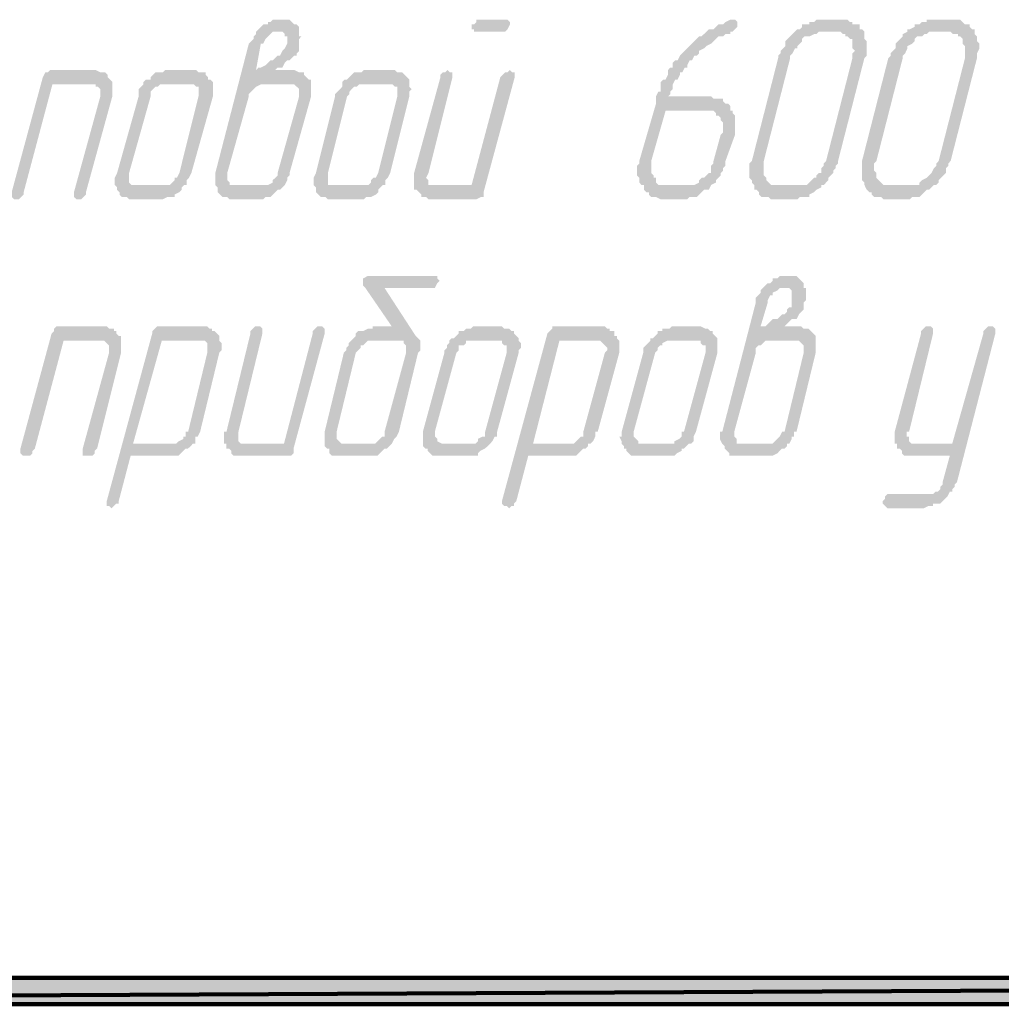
# Model space of a CAD drawing. Header units: metres. Extents: x 705573 to 711566, y 4301675 to 4311183.
# Tile 10 of 256: x 707560 to 707582, y 4301917 to 4301939. Entities that reach past the tile are written whole.
import ezdxf

# ---------------------------------------------------------------- set-up
doc = ezdxf.new("R2010")
doc.units = ezdxf.units.M
doc.header["$LTSCALE"] = 0.5
doc.layers.add('H', color=7, linetype='Continuous', lineweight=100)
doc.layers.add('P', color=250, linetype='Continuous', lineweight=100)

msp = doc.modelspace()

# ---------------------------------------------------------------- hatches: boundary and pattern name
at = {"layer": 'H', "linetype": 'ByBlock'}
for color, points in [(0, [(707565.369, 4301937.847), (707565.476, 4301938.438), (707565.53, 4301938.438), (707565.584, 4301938.546), (707565.638, 4301938.6), (707565.691, 4301938.653), (707565.745, 4301938.707), (707565.799, 4301938.707), (707565.853, 4301938.707), (707565.906, 4301938.707), (707565.96, 4301938.707), (707566.014, 4301938.653), (707566.014, 4301938.6), (707566.068, 4301938.6), (707566.068, 4301938.546), (707566.068, 4301938.438), (707566.014, 4301938.331), (707565.96, 4301938.277), (707565.906, 4301938.17), (707565.853, 4301938.17), (707565.799, 4301938.116), (707565.745, 4301938.062), (707565.691, 4301938.062), (707565.638, 4301938.008), (707565.584, 4301937.955), (707565.476, 4301937.901), (707565.422, 4301937.901), (707565.369, 4301937.847), (707565.853, 4301935.535), (707565.853, 4301935.481), (707565.799, 4301935.427), (707565.745, 4301935.374), (707565.745, 4301935.32), (707565.638, 4301935.266), (707565.53, 4301935.266), (707565.476, 4301935.266), (707564.939, 4301935.266), (707564.885, 4301935.266), (707564.831, 4301935.266), (707564.777, 4301935.266), (707564.777, 4301935.32), (707564.723, 4301935.374), (707564.723, 4301935.427), (707564.723, 4301935.535), (707565.207, 4301937.256), (707565.207, 4301937.309), (707565.261, 4301937.363), (707565.315, 4301937.417), (707565.369, 4301937.471), (707565.476, 4301937.524), (707565.584, 4301937.524), (707566.121, 4301937.524), (707566.175, 4301937.524), (707566.229, 4301937.524), (707566.283, 4301937.471), (707566.337, 4301937.417), (707566.337, 4301937.363), (707566.337, 4301937.309), (707566.337, 4301937.256), (707565.853, 4301935.535), (707565.369, 4301937.847), (707565.799, 4301937.847), (707565.853, 4301937.901), (707565.906, 4301937.901), (707565.96, 4301937.901), (707566.014, 4301938.008), (707566.068, 4301938.062), (707566.121, 4301938.062), (707566.175, 4301938.116), (707566.229, 4301938.17), (707566.283, 4301938.17), (707566.283, 4301938.223), (707566.337, 4301938.277), (707566.337, 4301938.331), (707566.337, 4301938.438), (707566.337, 4301938.546), (707566.39, 4301938.6), (707566.337, 4301938.6), (707566.337, 4301938.707), (707566.337, 4301938.761), (707566.337, 4301938.815), (707566.283, 4301938.869), (707566.229, 4301938.869), (707566.175, 4301938.922), (707566.121, 4301938.976), (707566.068, 4301938.976), (707566.014, 4301938.976), (707565.96, 4301938.976), (707565.906, 4301938.976), (707565.799, 4301938.976), (707565.745, 4301938.976), (707565.691, 4301938.922), (707565.638, 4301938.922), (707565.638, 4301938.869), (707565.53, 4301938.869), (707565.476, 4301938.815), (707565.422, 4301938.761), (707565.369, 4301938.707), (707565.369, 4301938.653), (707565.315, 4301938.6), (707565.315, 4301938.546), (707565.261, 4301938.492), (707565.207, 4301938.438), (707564.455, 4301935.535), (707564.455, 4301935.427), (707564.455, 4301935.374), (707564.455, 4301935.266), (707564.508, 4301935.212), (707564.508, 4301935.159), (707564.508, 4301935.105), (707564.562, 4301935.051), (707564.616, 4301934.997), (707564.67, 4301934.997), (707564.723, 4301934.997), (707564.777, 4301934.944), (707564.885, 4301934.944), (707565.422, 4301934.944), (707565.476, 4301934.944), (707565.53, 4301934.944), (707565.584, 4301934.997), (707565.638, 4301934.997), (707565.691, 4301934.997), (707565.745, 4301935.051), (707565.799, 4301935.105), (707565.853, 4301935.159), (707565.906, 4301935.159), (707565.96, 4301935.212), (707566.014, 4301935.266), (707566.068, 4301935.374), (707566.068, 4301935.427), (707566.121, 4301935.481), (707566.121, 4301935.535), (707566.605, 4301937.256), (707566.605, 4301937.309), (707566.605, 4301937.363), (707566.605, 4301937.417), (707566.605, 4301937.471), (707566.605, 4301937.524), (707566.605, 4301937.578), (707566.605, 4301937.632), (707566.552, 4301937.632), (707566.498, 4301937.686), (707566.444, 4301937.739), (707566.444, 4301937.793), (707566.39, 4301937.793), (707566.337, 4301937.793), (707566.229, 4301937.847), (707566.175, 4301937.847), (707565.799, 4301937.847)]), (0, [(707570.853, 4301938.707), (707570.961, 4301938.707), (707571.014, 4301938.761), (707571.068, 4301938.869), (707571.068, 4301938.922), (707571.014, 4301938.976), (707570.961, 4301938.976), (707570.423, 4301938.976), (707570.315, 4301938.976), (707570.315, 4301938.922), (707570.262, 4301938.869), (707570.208, 4301938.869), (707570.208, 4301938.761), (707570.262, 4301938.761), (707570.262, 4301938.707), (707570.315, 4301938.707), (707570.853, 4301938.707), (707570.477, 4301935.105), (707571.176, 4301937.686), (707571.176, 4301937.739), (707571.176, 4301937.793), (707571.122, 4301937.793), (707571.068, 4301937.847), (707571.014, 4301937.793), (707570.961, 4301937.793), (707570.907, 4301937.739), (707570.853, 4301937.686), (707570.208, 4301935.266), (707569.401, 4301935.266), (707569.347, 4301935.266), (707569.294, 4301935.266), (707569.24, 4301935.266), (707569.24, 4301935.32), (707569.24, 4301935.374), (707569.186, 4301935.427), (707569.24, 4301935.535), (707569.778, 4301937.686), (707569.778, 4301937.739), (707569.778, 4301937.793), (707569.724, 4301937.793), (707569.67, 4301937.847), (707569.616, 4301937.793), (707569.563, 4301937.793), (707569.509, 4301937.739), (707569.509, 4301937.686), (707568.917, 4301935.535), (707568.917, 4301935.427), (707568.917, 4301935.374), (707568.917, 4301935.266), (707568.917, 4301935.212), (707568.917, 4301935.159), (707568.971, 4301935.159), (707569.025, 4301935.105), (707569.079, 4301935.051), (707569.079, 4301934.997), (707569.132, 4301934.997), (707569.186, 4301934.997), (707569.24, 4301934.944), (707569.347, 4301934.944), (707570.315, 4301934.944), (707570.423, 4301934.997), (707570.477, 4301934.997), (707570.477, 4301935.051), (707570.477, 4301935.105)]), (0, [(707574.563, 4301936.933), (707575.423, 4301936.933), (707575.531, 4301936.933), (707575.585, 4301936.933), (707575.638, 4301936.933), (707575.692, 4301936.879), (707575.692, 4301936.825), (707575.746, 4301936.825), (707575.8, 4301936.772), (707575.8, 4301936.718), (707575.853, 4301936.664), (707575.853, 4301936.61), (707575.853, 4301936.557), (707575.853, 4301936.503), (707575.853, 4301936.449), (707575.8, 4301936.395), (707575.638, 4301935.804), (707575.638, 4301935.75), (707575.585, 4301935.696), (707575.585, 4301935.642), (707575.585, 4301935.535), (707575.531, 4301935.535), (707575.477, 4301935.481), (707575.423, 4301935.427), (707575.369, 4301935.427), (707575.316, 4301935.374), (707575.316, 4301935.32), (707575.208, 4301935.266), (707575.154, 4301935.266), (707575.101, 4301935.266), (707575.047, 4301935.266), (707574.993, 4301935.266), (707574.939, 4301935.266), (707574.67, 4301935.266), (707574.617, 4301935.266), (707574.563, 4301935.266), (707574.509, 4301935.266), (707574.455, 4301935.266), (707574.402, 4301935.266), (707574.348, 4301935.32), (707574.348, 4301935.374), (707574.348, 4301935.427), (707574.294, 4301935.427), (707574.294, 4301935.481), (707574.24, 4301935.535), (707574.24, 4301935.589), (707574.24, 4301935.642), (707574.24, 4301935.696), (707574.24, 4301935.75), (707574.24, 4301935.804), (707574.563, 4301936.933), (707574.348, 4301937.094), (707573.972, 4301935.804), (707573.972, 4301935.75), (707573.918, 4301935.696), (707573.918, 4301935.642), (707573.918, 4301935.535), (707573.918, 4301935.481), (707573.972, 4301935.427), (707573.972, 4301935.374), (707573.972, 4301935.32), (707574.025, 4301935.266), (707574.079, 4301935.266), (707574.079, 4301935.159), (707574.133, 4301935.105), (707574.187, 4301935.105), (707574.187, 4301935.051), (707574.24, 4301934.997), (707574.294, 4301934.997), (707574.348, 4301934.997), (707574.455, 4301934.944), (707574.509, 4301934.944), (707574.617, 4301934.944), (707574.886, 4301934.944), (707574.993, 4301934.944), (707575.047, 4301934.944), (707575.101, 4301934.997), (707575.154, 4301934.997), (707575.208, 4301934.997), (707575.262, 4301934.997), (707575.316, 4301935.051), (707575.369, 4301935.105), (707575.423, 4301935.159), (707575.477, 4301935.159), (707575.531, 4301935.159), (707575.585, 4301935.266), (707575.692, 4301935.32), (707575.692, 4301935.374), (707575.746, 4301935.427), (707575.8, 4301935.481), (707575.8, 4301935.535), (707575.853, 4301935.589), (707575.853, 4301935.642), (707575.907, 4301935.696), (707575.907, 4301935.75), (707575.907, 4301935.804), (707576.122, 4301936.395), (707576.122, 4301936.449), (707576.122, 4301936.503), (707576.122, 4301936.557), (707576.122, 4301936.61), (707576.122, 4301936.664), (707576.122, 4301936.718), (707576.122, 4301936.772), (707576.122, 4301936.825), (707576.068, 4301936.879), (707576.068, 4301936.933), (707576.015, 4301936.933), (707576.015, 4301936.987), (707576.015, 4301937.04), (707575.961, 4301937.094), (707575.907, 4301937.094), (707575.853, 4301937.148), (707575.853, 4301937.202), (707575.8, 4301937.202), (707575.746, 4301937.202), (707575.692, 4301937.202), (707575.638, 4301937.202), (707575.585, 4301937.256), (707575.531, 4301937.256), (707575.477, 4301937.256), (707574.617, 4301937.256), (707574.67, 4301937.309), (707574.67, 4301937.363), (707574.724, 4301937.417), (707574.724, 4301937.471), (707574.724, 4301937.524), (707574.778, 4301937.632), (707574.832, 4301937.632), (707574.886, 4301937.739), (707574.886, 4301937.793), (707574.939, 4301937.793), (707574.993, 4301937.901), (707575.047, 4301937.901), (707575.047, 4301937.955), (707575.101, 4301938.062), (707575.154, 4301938.062), (707575.208, 4301938.17), (707575.262, 4301938.17), (707575.316, 4301938.223), (707575.316, 4301938.277), (707575.423, 4301938.331), (707575.477, 4301938.385), (707575.585, 4301938.438), (707575.638, 4301938.492), (707575.692, 4301938.546), (707575.746, 4301938.6), (707575.8, 4301938.6), (707575.853, 4301938.6), (707575.907, 4301938.653), (707576.015, 4301938.653), (707576.015, 4301938.707), (707576.068, 4301938.707), (707576.122, 4301938.761), (707576.176, 4301938.815), (707576.176, 4301938.869), (707576.176, 4301938.922), (707576.122, 4301938.976), (707576.015, 4301938.976), (707575.907, 4301938.922), (707575.853, 4301938.869), (707575.8, 4301938.869), (707575.746, 4301938.869), (707575.692, 4301938.815), (707575.638, 4301938.761), (707575.585, 4301938.761), (707575.531, 4301938.761), (707575.477, 4301938.707), (707575.423, 4301938.653), (707575.369, 4301938.6), (707575.316, 4301938.6), (707575.262, 4301938.546), (707575.208, 4301938.492), (707575.154, 4301938.438), (707575.047, 4301938.331), (707574.993, 4301938.277), (707574.939, 4301938.223), (707574.886, 4301938.17), (707574.832, 4301938.062), (707574.778, 4301938.062), (707574.724, 4301938.008), (707574.724, 4301937.901), (707574.67, 4301937.901), (707574.617, 4301937.847), (707574.617, 4301937.793), (707574.617, 4301937.739), (707574.563, 4301937.632), (707574.509, 4301937.632), (707574.455, 4301937.578), (707574.455, 4301937.471), (707574.455, 4301937.363), (707574.402, 4301937.363), (707574.348, 4301937.256), (707574.348, 4301937.202), (707574.348, 4301937.148), (707574.348, 4301937.094)]), (0, [(707578.434, 4301935.804), (707579.026, 4301938.116), (707579.079, 4301938.17), (707579.079, 4301938.223), (707579.079, 4301938.331), (707579.079, 4301938.385), (707579.079, 4301938.438), (707579.079, 4301938.492), (707579.026, 4301938.546), (707579.026, 4301938.6), (707579.026, 4301938.653), (707579.026, 4301938.707), (707578.972, 4301938.761), (707578.918, 4301938.761), (707578.918, 4301938.815), (707578.918, 4301938.869), (707578.864, 4301938.869), (707578.757, 4301938.869), (707578.757, 4301938.922), (707578.703, 4301938.922), (707578.649, 4301938.976), (707578.596, 4301938.976), (707578.542, 4301938.976), (707578.488, 4301938.976), (707578.165, 4301938.976), (707578.112, 4301938.976), (707578.058, 4301938.976), (707578.004, 4301938.976), (707577.95, 4301938.976), (707577.897, 4301938.922), (707577.789, 4301938.922), (707577.789, 4301938.869), (707577.735, 4301938.869), (707577.628, 4301938.869), (707577.628, 4301938.815), (707577.574, 4301938.761), (707577.52, 4301938.761), (707577.466, 4301938.707), (707577.413, 4301938.653), (707577.359, 4301938.6), (707577.305, 4301938.546), (707577.251, 4301938.492), (707577.251, 4301938.438), (707577.251, 4301938.385), (707577.198, 4301938.331), (707577.144, 4301938.277), (707577.144, 4301938.223), (707577.09, 4301938.17), (707577.09, 4301938.116), (707576.499, 4301935.804), (707576.445, 4301935.75), (707576.445, 4301935.696), (707576.445, 4301935.642), (707576.445, 4301935.535), (707576.445, 4301935.481), (707576.445, 4301935.427), (707576.499, 4301935.374), (707576.499, 4301935.32), (707576.552, 4301935.266), (707576.552, 4301935.159), (707576.606, 4301935.159), (707576.66, 4301935.105), (707576.66, 4301935.051), (707576.714, 4301934.997), (707576.821, 4301934.997), (707576.875, 4301934.997), (707576.929, 4301934.944), (707576.983, 4301934.944), (707577.036, 4301934.944), (707577.09, 4301934.944), (707577.359, 4301934.944), (707577.413, 4301934.944), (707577.52, 4301934.944), (707577.574, 4301934.997), (707577.628, 4301934.997), (707577.681, 4301934.997), (707577.789, 4301934.997), (707577.789, 4301935.051), (707577.897, 4301935.105), (707577.95, 4301935.159), (707578.058, 4301935.212), (707578.058, 4301935.266), (707578.112, 4301935.266), (707578.165, 4301935.32), (707578.219, 4301935.374), (707578.219, 4301935.427), (707578.273, 4301935.481), (707578.327, 4301935.535), (707578.327, 4301935.589), (707578.38, 4301935.642), (707578.38, 4301935.696), (707578.434, 4301935.75), (707578.434, 4301935.804), (707578.165, 4301935.804), (707578.112, 4301935.75), (707578.112, 4301935.696), (707578.058, 4301935.642), (707578.058, 4301935.535), (707578.004, 4301935.535), (707577.95, 4301935.481), (707577.95, 4301935.427), (707577.897, 4301935.427), (707577.843, 4301935.374), (707577.789, 4301935.32), (707577.735, 4301935.266), (707577.681, 4301935.266), (707577.628, 4301935.266), (707577.574, 4301935.266), (707577.52, 4301935.266), (707577.466, 4301935.266), (707577.144, 4301935.266), (707577.09, 4301935.266), (707577.036, 4301935.266), (707576.983, 4301935.266), (707576.929, 4301935.266), (707576.875, 4301935.32), (707576.821, 4301935.374), (707576.821, 4301935.427), (707576.767, 4301935.481), (707576.767, 4301935.535), (707576.767, 4301935.589), (707576.767, 4301935.642), (707576.767, 4301935.696), (707576.767, 4301935.75), (707576.767, 4301935.804), (707577.359, 4301938.116), (707577.359, 4301938.17), (707577.413, 4301938.223), (707577.466, 4301938.331), (707577.52, 4301938.331), (707577.52, 4301938.385), (707577.574, 4301938.438), (707577.628, 4301938.492), (707577.628, 4301938.546), (707577.681, 4301938.6), (707577.789, 4301938.6), (707577.897, 4301938.653), (707577.95, 4301938.653), (707578.004, 4301938.707), (707578.058, 4301938.707), (707578.38, 4301938.707), (707578.434, 4301938.707), (707578.488, 4301938.707), (707578.542, 4301938.653), (707578.596, 4301938.653), (707578.596, 4301938.6), (707578.649, 4301938.6), (707578.703, 4301938.546), (707578.757, 4301938.546), (707578.757, 4301938.438), (707578.757, 4301938.385), (707578.757, 4301938.331), (707578.811, 4301938.277), (707578.757, 4301938.223), (707578.757, 4301938.17), (707578.757, 4301938.116), (707578.165, 4301935.804)]), (0, [(707580.961, 4301935.804), (707581.553, 4301938.116), (707581.553, 4301938.17), (707581.553, 4301938.223), (707581.607, 4301938.331), (707581.607, 4301938.385), (707581.607, 4301938.438), (707581.553, 4301938.492), (707581.553, 4301938.546), (707581.553, 4301938.6), (707581.499, 4301938.653), (707581.499, 4301938.707), (707581.499, 4301938.761), (707581.445, 4301938.761), (707581.391, 4301938.815), (707581.391, 4301938.869), (707581.338, 4301938.869), (707581.284, 4301938.869), (707581.23, 4301938.922), (707581.176, 4301938.976), (707581.123, 4301938.976), (707581.069, 4301938.976), (707581.015, 4301938.976), (707580.961, 4301938.976), (707580.692, 4301938.976), (707580.585, 4301938.976), (707580.531, 4301938.976), (707580.424, 4301938.976), (707580.424, 4301938.922), (707580.316, 4301938.922), (707580.262, 4301938.869), (707580.209, 4301938.869), (707580.155, 4301938.869), (707580.155, 4301938.815), (707580.047, 4301938.761), (707579.993, 4301938.761), (707579.993, 4301938.707), (707579.886, 4301938.653), (707579.886, 4301938.6), (707579.832, 4301938.546), (707579.778, 4301938.492), (707579.725, 4301938.438), (707579.725, 4301938.385), (707579.725, 4301938.331), (707579.671, 4301938.277), (707579.617, 4301938.223), (707579.617, 4301938.17), (707579.563, 4301938.116), (707578.972, 4301935.804), (707578.972, 4301935.75), (707578.972, 4301935.696), (707578.972, 4301935.642), (707578.972, 4301935.535), (707578.972, 4301935.481), (707578.972, 4301935.427), (707578.972, 4301935.374), (707579.026, 4301935.32), (707579.026, 4301935.266), (707579.079, 4301935.159), (707579.133, 4301935.105), (707579.187, 4301935.105), (707579.187, 4301935.051), (707579.241, 4301934.997), (707579.295, 4301934.997), (707579.402, 4301934.997), (707579.456, 4301934.944), (707579.563, 4301934.944), (707579.886, 4301934.944), (707579.94, 4301934.944), (707579.993, 4301934.944), (707580.047, 4301934.944), (707580.101, 4301934.997), (707580.155, 4301934.997), (707580.209, 4301934.997), (707580.262, 4301934.997), (707580.316, 4301935.051), (707580.37, 4301935.105), (707580.424, 4301935.159), (707580.477, 4301935.159), (707580.531, 4301935.212), (707580.585, 4301935.266), (707580.639, 4301935.266), (707580.692, 4301935.32), (707580.692, 4301935.374), (707580.746, 4301935.427), (707580.8, 4301935.481), (707580.854, 4301935.535), (707580.854, 4301935.589), (707580.854, 4301935.642), (707580.908, 4301935.696), (707580.908, 4301935.75), (707580.961, 4301935.804), (707580.692, 4301935.804), (707580.639, 4301935.75), (707580.639, 4301935.696), (707580.585, 4301935.642), (707580.531, 4301935.535), (707580.477, 4301935.481), (707580.424, 4301935.427), (707580.316, 4301935.374), (707580.262, 4301935.32), (707580.262, 4301935.266), (707580.155, 4301935.266), (707580.047, 4301935.266), (707579.993, 4301935.266), (707579.94, 4301935.266), (707579.671, 4301935.266), (707579.617, 4301935.266), (707579.563, 4301935.266), (707579.51, 4301935.266), (707579.456, 4301935.266), (707579.402, 4301935.32), (707579.348, 4301935.374), (707579.295, 4301935.427), (707579.295, 4301935.481), (707579.295, 4301935.535), (707579.241, 4301935.589), (707579.241, 4301935.642), (707579.241, 4301935.696), (707579.241, 4301935.75), (707579.295, 4301935.804), (707579.886, 4301938.116), (707579.886, 4301938.17), (707579.94, 4301938.223), (707579.993, 4301938.331), (707579.993, 4301938.385), (707580.101, 4301938.438), (707580.155, 4301938.492), (707580.155, 4301938.546), (707580.209, 4301938.6), (707580.262, 4301938.6), (707580.316, 4301938.6), (707580.37, 4301938.653), (707580.424, 4301938.653), (707580.477, 4301938.707), (707580.531, 4301938.707), (707580.585, 4301938.707), (707580.854, 4301938.707), (707580.961, 4301938.707), (707581.015, 4301938.653), (707581.123, 4301938.653), (707581.123, 4301938.6), (707581.176, 4301938.6), (707581.23, 4301938.546), (707581.23, 4301938.438), (707581.284, 4301938.385), (707581.284, 4301938.331), (707581.284, 4301938.277), (707581.284, 4301938.223), (707581.284, 4301938.17), (707581.284, 4301938.116), (707580.692, 4301935.804)]), (0, [(707561.551, 4301935.105), (707562.143, 4301937.256), (707562.143, 4301937.309), (707562.143, 4301937.363), (707562.143, 4301937.417), (707562.143, 4301937.471), (707562.143, 4301937.524), (707562.143, 4301937.578), (707562.089, 4301937.632), (707562.035, 4301937.686), (707562.035, 4301937.739), (707561.981, 4301937.793), (707561.928, 4301937.793), (707561.874, 4301937.793), (707561.766, 4301937.847), (707560.745, 4301937.847), (707560.691, 4301937.793), (707560.637, 4301937.793), (707560.583, 4301937.686), (707559.884, 4301935.105), (707559.884, 4301934.997), (707559.938, 4301934.944), (707559.992, 4301934.944), (707560.046, 4301934.944), (707560.099, 4301934.997), (707560.153, 4301935.051), (707560.153, 4301935.105), (707560.798, 4301937.524), (707561.659, 4301937.524), (707561.712, 4301937.524), (707561.766, 4301937.524), (707561.766, 4301937.471), (707561.82, 4301937.471), (707561.874, 4301937.417), (707561.874, 4301937.363), (707561.874, 4301937.309), (707561.874, 4301937.256), (707561.282, 4301935.105), (707561.282, 4301934.997), (707561.336, 4301934.944), (707561.444, 4301934.944), (707561.497, 4301934.997), (707561.551, 4301935.051)]), (0, [(707563.917, 4301935.535), (707564.401, 4301937.256), (707564.401, 4301937.309), (707564.401, 4301937.363), (707564.401, 4301937.417), (707564.401, 4301937.471), (707564.401, 4301937.524), (707564.401, 4301937.578), (707564.347, 4301937.632), (707564.293, 4301937.632), (707564.293, 4301937.686), (707564.24, 4301937.739), (707564.24, 4301937.793), (707564.186, 4301937.793), (707564.132, 4301937.793), (707564.078, 4301937.793), (707564.024, 4301937.847), (707563.971, 4301937.847), (707563.433, 4301937.847), (707563.326, 4301937.847), (707563.272, 4301937.793), (707563.218, 4301937.793), (707563.164, 4301937.793), (707563.11, 4301937.793), (707563.057, 4301937.739), (707563.003, 4301937.686), (707563.003, 4301937.632), (707562.895, 4301937.632), (707562.842, 4301937.578), (707562.842, 4301937.524), (707562.788, 4301937.471), (707562.734, 4301937.417), (707562.734, 4301937.363), (707562.734, 4301937.309), (707562.734, 4301937.256), (707562.25, 4301935.535), (707562.196, 4301935.427), (707562.196, 4301935.374), (707562.196, 4301935.266), (707562.25, 4301935.212), (707562.25, 4301935.159), (707562.304, 4301935.105), (707562.304, 4301935.051), (707562.358, 4301934.997), (707562.465, 4301934.997), (707562.519, 4301934.944), (707562.573, 4301934.944), (707562.627, 4301934.944), (707563.164, 4301934.944), (707563.272, 4301934.944), (707563.379, 4301934.997), (707563.433, 4301934.997), (707563.487, 4301934.997), (707563.541, 4301934.997), (707563.541, 4301935.051), (707563.648, 4301935.105), (707563.702, 4301935.159), (707563.702, 4301935.212), (707563.756, 4301935.266), (707563.809, 4301935.266), (707563.809, 4301935.374), (707563.863, 4301935.427), (707563.917, 4301935.535), (707563.648, 4301935.535), (707563.594, 4301935.427), (707563.541, 4301935.427), (707563.541, 4301935.374), (707563.487, 4301935.32), (707563.433, 4301935.266), (707563.379, 4301935.266), (707563.326, 4301935.266), (707563.272, 4301935.266), (707562.734, 4301935.266), (707562.627, 4301935.266), (707562.573, 4301935.266), (707562.519, 4301935.32), (707562.519, 4301935.374), (707562.519, 4301935.427), (707562.519, 4301935.535), (707563.003, 4301937.256), (707563.003, 4301937.309), (707563.003, 4301937.363), (707563.057, 4301937.417), (707563.11, 4301937.471), (707563.164, 4301937.471), (707563.218, 4301937.524), (707563.272, 4301937.524), (707563.326, 4301937.524), (707563.863, 4301937.524), (707563.971, 4301937.524), (707564.024, 4301937.471), (707564.078, 4301937.471), (707564.078, 4301937.417), (707564.078, 4301937.363), (707564.078, 4301937.309), (707564.078, 4301937.256), (707563.648, 4301935.535)]), (0, [(707568.38, 4301935.535), (707568.81, 4301937.256), (707568.81, 4301937.309), (707568.81, 4301937.363), (707568.864, 4301937.417), (707568.81, 4301937.471), (707568.81, 4301937.524), (707568.81, 4301937.578), (707568.81, 4301937.632), (707568.756, 4301937.686), (707568.702, 4301937.739), (707568.649, 4301937.793), (707568.595, 4301937.793), (707568.541, 4301937.793), (707568.487, 4301937.847), (707568.433, 4301937.847), (707568.38, 4301937.847), (707567.842, 4301937.847), (707567.788, 4301937.847), (707567.734, 4301937.793), (707567.681, 4301937.793), (707567.627, 4301937.793), (707567.573, 4301937.793), (707567.519, 4301937.739), (707567.466, 4301937.686), (707567.412, 4301937.632), (707567.358, 4301937.632), (707567.304, 4301937.578), (707567.304, 4301937.524), (707567.304, 4301937.471), (707567.251, 4301937.417), (707567.197, 4301937.363), (707567.143, 4301937.309), (707567.143, 4301937.256), (707566.713, 4301935.535), (707566.659, 4301935.427), (707566.659, 4301935.374), (707566.659, 4301935.266), (707566.713, 4301935.212), (707566.713, 4301935.159), (707566.713, 4301935.105), (707566.767, 4301935.051), (707566.82, 4301934.997), (707566.874, 4301934.997), (707566.928, 4301934.997), (707566.982, 4301934.944), (707567.035, 4301934.944), (707567.089, 4301934.944), (707567.681, 4301934.944), (707567.788, 4301934.944), (707567.842, 4301934.997), (707567.95, 4301934.997), (707568.057, 4301935.051), (707568.111, 4301935.105), (707568.111, 4301935.159), (707568.165, 4301935.212), (707568.218, 4301935.266), (707568.272, 4301935.266), (707568.272, 4301935.374), (707568.326, 4301935.427), (707568.38, 4301935.535), (707568.111, 4301935.535), (707568.057, 4301935.427), (707568.003, 4301935.427), (707567.95, 4301935.374), (707567.95, 4301935.32), (707567.896, 4301935.266), (707567.842, 4301935.266), (707567.788, 4301935.266), (707567.734, 4301935.266), (707567.143, 4301935.266), (707567.035, 4301935.266), (707566.982, 4301935.266), (707566.982, 4301935.32), (707566.982, 4301935.374), (707566.982, 4301935.427), (707566.982, 4301935.535), (707567.412, 4301937.256), (707567.466, 4301937.309), (707567.466, 4301937.363), (707567.519, 4301937.417), (707567.573, 4301937.471), (707567.627, 4301937.471), (707567.681, 4301937.524), (707567.734, 4301937.524), (707567.788, 4301937.524), (707568.326, 4301937.524), (707568.38, 4301937.524), (707568.433, 4301937.524), (707568.487, 4301937.471), (707568.541, 4301937.471), (707568.541, 4301937.417), (707568.541, 4301937.363), (707568.541, 4301937.309), (707568.541, 4301937.256), (707568.111, 4301935.535)]), (0, [(707568.254, 4301929.728), (707568.254, 4301929.621), (707568.2, 4301929.621), (707568.146, 4301929.567), (707568.092, 4301929.513), (707568.039, 4301929.459), (707567.985, 4301929.459), (707567.931, 4301929.459), (707567.393, 4301929.459), (707567.286, 4301929.459), (707567.232, 4301929.513), (707567.178, 4301929.567), (707567.178, 4301929.621), (707567.178, 4301929.728), (707567.609, 4301931.502), (707567.662, 4301931.556), (707567.716, 4301931.61), (707567.716, 4301931.664), (707567.77, 4301931.664), (707567.824, 4301931.717), (707567.877, 4301931.771), (707567.931, 4301931.771), (707567.985, 4301931.771), (707568.576, 4301931.771), (707568.684, 4301931.771), (707568.684, 4301931.717), (707568.738, 4301931.664), (707568.738, 4301931.61), (707568.738, 4301931.556), (707568.738, 4301931.502), (707568.254, 4301929.728), (707568.953, 4301931.879), (707568.254, 4301932.954), (707569.275, 4301932.954), (707569.329, 4301932.954), (707569.383, 4301932.954), (707569.437, 4301933.062), (707569.49, 4301933.115), (707569.437, 4301933.169), (707569.437, 4301933.223), (707569.383, 4301933.223), (707567.985, 4301933.223), (707567.877, 4301933.223), (707567.77, 4301933.169), (707567.77, 4301933.062), (707567.77, 4301933.008), (707567.824, 4301932.954), (707568.415, 4301932.094), (707568.092, 4301932.094), (707567.985, 4301932.094), (707567.985, 4301932.04), (707567.877, 4301932.04), (707567.77, 4301931.986), (707567.716, 4301931.986), (707567.662, 4301931.986), (707567.609, 4301931.933), (707567.609, 4301931.879), (707567.555, 4301931.825), (707567.501, 4301931.771), (707567.447, 4301931.717), (707567.447, 4301931.664), (707567.393, 4301931.61), (707567.393, 4301931.556), (707567.34, 4301931.502), (707566.91, 4301929.728), (707566.91, 4301929.621), (707566.91, 4301929.567), (707566.91, 4301929.459), (707566.91, 4301929.405), (707566.963, 4301929.352), (707567.017, 4301929.352), (707567.017, 4301929.298), (707567.017, 4301929.244), (707567.071, 4301929.19), (707567.178, 4301929.19), (707567.232, 4301929.19), (707567.286, 4301929.19), (707567.877, 4301929.19), (707567.931, 4301929.19), (707567.985, 4301929.19), (707568.092, 4301929.19), (707568.146, 4301929.244), (707568.2, 4301929.298), (707568.254, 4301929.352), (707568.308, 4301929.352), (707568.361, 4301929.405), (707568.415, 4301929.459), (707568.469, 4301929.567), (707568.523, 4301929.621), (707568.576, 4301929.728), (707569.006, 4301931.502), (707569.06, 4301931.556), (707569.06, 4301931.61), (707569.06, 4301931.664), (707569.06, 4301931.717), (707569.06, 4301931.771), (707569.006, 4301931.825), (707568.953, 4301931.879)]), (0, [(707576.695, 4301932.094), (707576.857, 4301932.631), (707576.857, 4301932.685), (707576.91, 4301932.793), (707576.964, 4301932.793), (707576.964, 4301932.847), (707577.072, 4301932.9), (707577.125, 4301932.954), (707577.179, 4301932.954), (707577.233, 4301932.954), (707577.287, 4301932.954), (707577.34, 4301932.954), (707577.394, 4301932.9), (707577.394, 4301932.847), (707577.394, 4301932.793), (707577.394, 4301932.739), (707577.394, 4301932.631), (707577.394, 4301932.578), (707577.394, 4301932.524), (707577.34, 4301932.524), (707577.287, 4301932.47), (707577.287, 4301932.416), (707577.233, 4301932.363), (707577.179, 4301932.363), (707577.125, 4301932.309), (707577.072, 4301932.255), (707576.964, 4301932.255), (707576.91, 4301932.201), (707576.857, 4301932.148), (707576.803, 4301932.094), (707576.695, 4301932.094), (707577.233, 4301929.728), (707577.179, 4301929.728), (707577.125, 4301929.621), (707577.072, 4301929.567), (707577.018, 4301929.513), (707576.964, 4301929.459), (707576.91, 4301929.459), (707576.857, 4301929.459), (707576.319, 4301929.459), (707576.265, 4301929.459), (707576.158, 4301929.459), (707576.158, 4301929.513), (707576.158, 4301929.567), (707576.104, 4301929.621), (707576.104, 4301929.728), (707576.588, 4301931.502), (707576.588, 4301931.556), (707576.588, 4301931.61), (707576.642, 4301931.664), (707576.695, 4301931.664), (707576.749, 4301931.717), (707576.803, 4301931.771), (707576.857, 4301931.771), (707576.91, 4301931.771), (707577.448, 4301931.771), (707577.556, 4301931.771), (707577.609, 4301931.717), (707577.663, 4301931.664), (707577.663, 4301931.61), (707577.663, 4301931.556), (707577.663, 4301931.502), (707577.233, 4301929.728), (707576.695, 4301932.094), (707577.125, 4301932.094), (707577.233, 4301932.094), (707577.287, 4301932.148), (707577.34, 4301932.201), (707577.394, 4301932.255), (707577.448, 4301932.255), (707577.502, 4301932.255), (707577.556, 4301932.363), (707577.609, 4301932.416), (707577.663, 4301932.47), (707577.663, 4301932.524), (707577.663, 4301932.578), (707577.663, 4301932.631), (707577.717, 4301932.685), (707577.717, 4301932.793), (707577.717, 4301932.9), (707577.717, 4301932.954), (707577.663, 4301932.954), (707577.663, 4301933.008), (707577.663, 4301933.062), (707577.609, 4301933.115), (707577.556, 4301933.169), (707577.502, 4301933.223), (707577.394, 4301933.223), (707577.34, 4301933.223), (707577.287, 4301933.223), (707577.233, 4301933.223), (707577.179, 4301933.223), (707577.125, 4301933.223), (707577.072, 4301933.169), (707576.964, 4301933.169), (707576.964, 4301933.115), (707576.91, 4301933.062), (707576.857, 4301933.062), (707576.803, 4301933.008), (707576.749, 4301932.954), (707576.695, 4301932.9), (707576.695, 4301932.847), (707576.642, 4301932.793), (707576.588, 4301932.739), (707576.588, 4301932.631), (707575.835, 4301929.728), (707575.781, 4301929.728), (707575.781, 4301929.621), (707575.781, 4301929.567), (707575.835, 4301929.459), (707575.889, 4301929.405), (707575.889, 4301929.352), (707575.943, 4301929.298), (707575.996, 4301929.244), (707575.996, 4301929.19), (707576.05, 4301929.19), (707576.104, 4301929.19), (707576.158, 4301929.19), (707576.211, 4301929.19), (707576.749, 4301929.19), (707576.857, 4301929.19), (707576.964, 4301929.19), (707577.072, 4301929.244), (707577.125, 4301929.298), (707577.179, 4301929.352), (707577.233, 4301929.352), (707577.287, 4301929.405), (707577.287, 4301929.459), (707577.34, 4301929.459), (707577.394, 4301929.567), (707577.394, 4301929.621), (707577.448, 4301929.621), (707577.448, 4301929.728), (707577.502, 4301929.728), (707577.932, 4301931.502), (707577.932, 4301931.556), (707577.932, 4301931.61), (707577.932, 4301931.664), (707577.932, 4301931.717), (707577.932, 4301931.771), (707577.932, 4301931.825), (707577.932, 4301931.879), (707577.878, 4301931.933), (707577.824, 4301931.986), (707577.771, 4301932.04), (707577.717, 4301932.04), (707577.663, 4301932.04), (707577.609, 4301932.094), (707577.556, 4301932.094), (707577.125, 4301932.094)]), (0, [(707561.802, 4301929.352), (707562.339, 4301931.502), (707562.339, 4301931.556), (707562.339, 4301931.61), (707562.339, 4301931.664), (707562.339, 4301931.717), (707562.339, 4301931.771), (707562.339, 4301931.825), (707562.339, 4301931.879), (707562.286, 4301931.879), (707562.232, 4301931.933), (707562.232, 4301931.986), (707562.178, 4301931.986), (707562.178, 4301932.04), (707562.07, 4301932.04), (707562.017, 4301932.094), (707561.909, 4301932.094), (707560.941, 4301932.094), (707560.888, 4301932.094), (707560.834, 4301932.04), (707560.834, 4301931.986), (707560.78, 4301931.933), (707560.081, 4301929.352), (707560.081, 4301929.244), (707560.135, 4301929.19), (707560.189, 4301929.19), (707560.242, 4301929.19), (707560.296, 4301929.19), (707560.35, 4301929.244), (707560.35, 4301929.298), (707560.404, 4301929.352), (707561.049, 4301931.771), (707561.855, 4301931.771), (707561.909, 4301931.771), (707561.963, 4301931.771), (707562.017, 4301931.717), (707562.07, 4301931.664), (707562.07, 4301931.61), (707562.07, 4301931.556), (707562.07, 4301931.502), (707561.479, 4301929.352), (707561.479, 4301929.244), (707561.479, 4301929.19), (707561.533, 4301929.19), (707561.587, 4301929.19), (707561.64, 4301929.19), (707561.694, 4301929.19), (707561.748, 4301929.244), (707561.748, 4301929.298)]), (0, [(707562.608, 4301929.459), (707563.253, 4301931.771), (707564.114, 4301931.771), (707564.221, 4301931.771), (707564.275, 4301931.717), (707564.275, 4301931.664), (707564.275, 4301931.61), (707564.275, 4301931.556), (707564.275, 4301931.502), (707563.845, 4301929.728), (707563.791, 4301929.728), (707563.791, 4301929.621), (707563.737, 4301929.621), (707563.737, 4301929.567), (707563.63, 4301929.513), (707563.576, 4301929.459), (707563.522, 4301929.459), (707563.468, 4301929.459), (707562.608, 4301929.459), (707562.554, 4301929.19), (707563.415, 4301929.19), (707563.522, 4301929.19), (707563.576, 4301929.19), (707563.63, 4301929.19), (707563.683, 4301929.244), (707563.737, 4301929.298), (707563.791, 4301929.352), (707563.845, 4301929.352), (707563.899, 4301929.405), (707563.952, 4301929.459), (707564.006, 4301929.459), (707564.006, 4301929.513), (707564.006, 4301929.621), (707564.06, 4301929.621), (707564.114, 4301929.728), (707564.544, 4301931.502), (707564.598, 4301931.556), (707564.598, 4301931.61), (707564.598, 4301931.664), (707564.598, 4301931.717), (707564.544, 4301931.771), (707564.544, 4301931.825), (707564.544, 4301931.879), (707564.49, 4301931.933), (707564.436, 4301931.986), (707564.382, 4301931.986), (707564.382, 4301932.04), (707564.329, 4301932.04), (707564.275, 4301932.094), (707564.221, 4301932.094), (707564.167, 4301932.094), (707563.2, 4301932.094), (707563.146, 4301932.094), (707563.092, 4301932.04), (707563.038, 4301931.986), (707563.038, 4301931.933), (707562.017, 4301928.169), (707562.017, 4301928.115), (707562.017, 4301928.061), (707562.07, 4301928.061), (707562.124, 4301928.007), (707562.178, 4301928.061), (707562.232, 4301928.115), (707562.286, 4301928.115), (707562.286, 4301928.169), (707562.554, 4301929.19)]), (0, [(707566.211, 4301929.352), (707566.91, 4301931.933), (707566.91, 4301931.986), (707566.91, 4301932.04), (707566.856, 4301932.094), (707566.802, 4301932.094), (707566.748, 4301932.094), (707566.694, 4301932.04), (707566.641, 4301931.986), (707566.641, 4301931.933), (707565.996, 4301929.459), (707565.135, 4301929.459), (707565.081, 4301929.459), (707565.028, 4301929.459), (707564.974, 4301929.513), (707564.974, 4301929.567), (707564.974, 4301929.621), (707564.974, 4301929.728), (707565.512, 4301931.933), (707565.512, 4301931.986), (707565.512, 4301932.04), (707565.458, 4301932.094), (707565.404, 4301932.094), (707565.35, 4301932.094), (707565.297, 4301932.04), (707565.243, 4301931.986), (707565.243, 4301931.933), (707564.705, 4301929.728), (707564.651, 4301929.728), (707564.651, 4301929.621), (707564.651, 4301929.513), (707564.651, 4301929.459), (707564.705, 4301929.459), (707564.705, 4301929.405), (707564.705, 4301929.352), (707564.759, 4301929.352), (707564.813, 4301929.298), (707564.813, 4301929.244), (707564.866, 4301929.19), (707564.92, 4301929.19), (707564.974, 4301929.19), (707565.028, 4301929.19), (707565.081, 4301929.19), (707566.049, 4301929.19), (707566.103, 4301929.19), (707566.157, 4301929.19), (707566.211, 4301929.244), (707566.211, 4301929.298)]), (0, [(707570.781, 4301929.728), (707571.265, 4301931.502), (707571.265, 4301931.556), (707571.319, 4301931.61), (707571.319, 4301931.664), (707571.319, 4301931.717), (707571.265, 4301931.771), (707571.265, 4301931.825), (707571.211, 4301931.879), (707571.157, 4301931.933), (707571.157, 4301931.986), (707571.103, 4301931.986), (707571.05, 4301932.04), (707570.942, 4301932.04), (707570.888, 4301932.094), (707570.297, 4301932.094), (707570.243, 4301932.094), (707570.189, 4301932.04), (707570.136, 4301932.04), (707570.082, 4301932.04), (707570.028, 4301931.986), (707569.921, 4301931.986), (707569.921, 4301931.933), (707569.867, 4301931.879), (707569.813, 4301931.825), (707569.759, 4301931.825), (707569.705, 4301931.771), (707569.705, 4301931.717), (707569.652, 4301931.664), (707569.652, 4301931.61), (707569.598, 4301931.556), (707569.598, 4301931.502), (707569.114, 4301929.728), (707569.114, 4301929.621), (707569.114, 4301929.513), (707569.114, 4301929.459), (707569.114, 4301929.405), (707569.168, 4301929.352), (707569.222, 4301929.352), (707569.222, 4301929.298), (707569.275, 4301929.244), (707569.329, 4301929.19), (707569.383, 4301929.19), (707569.49, 4301929.19), (707569.544, 4301929.19), (707570.082, 4301929.19), (707570.136, 4301929.19), (707570.189, 4301929.19), (707570.243, 4301929.19), (707570.351, 4301929.19), (707570.351, 4301929.244), (707570.404, 4301929.298), (707570.512, 4301929.352), (707570.566, 4301929.405), (707570.62, 4301929.459), (707570.673, 4301929.513), (707570.727, 4301929.621), (707570.781, 4301929.621), (707570.781, 4301929.728), (707570.512, 4301929.728), (707570.512, 4301929.621), (707570.458, 4301929.621), (707570.351, 4301929.567), (707570.351, 4301929.513), (707570.297, 4301929.459), (707570.189, 4301929.459), (707569.598, 4301929.459), (707569.544, 4301929.459), (707569.437, 4301929.513), (707569.437, 4301929.567), (707569.383, 4301929.621), (707569.383, 4301929.728), (707569.867, 4301931.502), (707569.921, 4301931.556), (707569.921, 4301931.61), (707569.921, 4301931.664), (707570.028, 4301931.664), (707570.082, 4301931.717), (707570.082, 4301931.771), (707570.189, 4301931.771), (707570.781, 4301931.771), (707570.835, 4301931.771), (707570.888, 4301931.771), (707570.888, 4301931.717), (707570.942, 4301931.664), (707570.996, 4301931.664), (707570.996, 4301931.61), (707570.996, 4301931.556), (707570.996, 4301931.502), (707570.512, 4301929.728)]), (0, [(707571.587, 4301929.459), (707572.179, 4301931.771), (707572.985, 4301931.771), (707573.093, 4301931.771), (707573.147, 4301931.717), (707573.2, 4301931.664), (707573.254, 4301931.61), (707573.254, 4301931.556), (707573.2, 4301931.502), (707572.716, 4301929.728), (707572.716, 4301929.621), (707572.663, 4301929.621), (707572.609, 4301929.567), (707572.555, 4301929.513), (707572.501, 4301929.459), (707572.448, 4301929.459), (707572.394, 4301929.459), (707571.587, 4301929.459), (707571.48, 4301929.19), (707572.286, 4301929.19), (707572.394, 4301929.19), (707572.448, 4301929.19), (707572.501, 4301929.19), (707572.555, 4301929.19), (707572.609, 4301929.244), (707572.663, 4301929.298), (707572.716, 4301929.352), (707572.77, 4301929.352), (707572.824, 4301929.405), (707572.824, 4301929.459), (707572.878, 4301929.459), (707572.932, 4301929.513), (707572.985, 4301929.621), (707572.985, 4301929.728), (707573.039, 4301929.728), (707573.523, 4301931.502), (707573.523, 4301931.556), (707573.523, 4301931.61), (707573.523, 4301931.664), (707573.523, 4301931.717), (707573.523, 4301931.771), (707573.469, 4301931.825), (707573.469, 4301931.879), (707573.415, 4301931.879), (707573.415, 4301931.933), (707573.415, 4301931.986), (707573.308, 4301931.986), (707573.308, 4301932.04), (707573.254, 4301932.04), (707573.2, 4301932.094), (707573.147, 4301932.094), (707573.093, 4301932.094), (707572.125, 4301932.094), (707572.017, 4301932.094), (707572.017, 4301932.04), (707571.964, 4301931.986), (707571.91, 4301931.933), (707570.888, 4301928.169), (707570.888, 4301928.115), (707570.942, 4301928.061), (707570.996, 4301928.061), (707571.05, 4301928.007), (707571.103, 4301928.061), (707571.157, 4301928.061), (707571.157, 4301928.115), (707571.211, 4301928.169), (707571.48, 4301929.19)]), (0, [(707575.244, 4301929.728), (707575.727, 4301931.502), (707575.727, 4301931.556), (707575.727, 4301931.61), (707575.727, 4301931.664), (707575.727, 4301931.717), (707575.727, 4301931.771), (707575.727, 4301931.825), (707575.674, 4301931.879), (707575.62, 4301931.933), (707575.62, 4301931.986), (707575.566, 4301931.986), (707575.512, 4301932.04), (707575.459, 4301932.04), (707575.351, 4301932.094), (707574.76, 4301932.094), (707574.706, 4301932.094), (707574.652, 4301932.04), (707574.598, 4301932.04), (707574.491, 4301932.04), (707574.491, 4301931.986), (707574.383, 4301931.986), (707574.383, 4301931.933), (707574.329, 4301931.879), (707574.276, 4301931.825), (707574.222, 4301931.825), (707574.222, 4301931.771), (707574.168, 4301931.717), (707574.114, 4301931.664), (707574.061, 4301931.61), (707574.061, 4301931.556), (707574.061, 4301931.502), (707573.577, 4301929.728), (707573.577, 4301929.621), (707573.523, 4301929.621), (707573.577, 4301929.513), (707573.577, 4301929.459), (707573.631, 4301929.405), (707573.631, 4301929.352), (707573.684, 4301929.352), (707573.684, 4301929.298), (707573.738, 4301929.244), (707573.792, 4301929.19), (707573.899, 4301929.19), (707573.953, 4301929.19), (707574.545, 4301929.19), (707574.598, 4301929.19), (707574.652, 4301929.19), (707574.706, 4301929.19), (707574.76, 4301929.19), (707574.813, 4301929.244), (707574.921, 4301929.298), (707574.921, 4301929.352), (707574.975, 4301929.352), (707575.028, 4301929.405), (707575.082, 4301929.459), (707575.136, 4301929.459), (707575.19, 4301929.513), (707575.19, 4301929.621), (707575.244, 4301929.728), (707574.975, 4301929.728), (707574.921, 4301929.728), (707574.921, 4301929.621), (707574.867, 4301929.567), (707574.76, 4301929.513), (707574.76, 4301929.459), (707574.652, 4301929.459), (707574.061, 4301929.459), (707574.007, 4301929.459), (707573.953, 4301929.459), (707573.953, 4301929.513), (707573.899, 4301929.567), (707573.846, 4301929.621), (707573.846, 4301929.728), (707574.329, 4301931.502), (707574.383, 4301931.556), (707574.383, 4301931.61), (707574.437, 4301931.664), (707574.491, 4301931.664), (707574.491, 4301931.717), (707574.598, 4301931.771), (707574.652, 4301931.771), (707575.244, 4301931.771), (707575.297, 4301931.771), (707575.351, 4301931.771), (707575.351, 4301931.717), (707575.405, 4301931.664), (707575.459, 4301931.664), (707575.459, 4301931.61), (707575.459, 4301931.556), (707575.459, 4301931.502), (707574.975, 4301929.728)]), (0, [(707580.943, 4301929.19), (707580.782, 4301928.599), (707580.782, 4301928.545), (707580.728, 4301928.491), (707580.728, 4301928.438), (707580.674, 4301928.384), (707580.62, 4301928.384), (707580.567, 4301928.33), (707580.513, 4301928.33), (707580.459, 4301928.33), (707579.599, 4301928.33), (707579.545, 4301928.33), (707579.491, 4301928.276), (707579.491, 4301928.223), (707579.437, 4301928.169), (707579.437, 4301928.115), (707579.491, 4301928.061), (707579.545, 4301928.007), (707580.351, 4301928.007), (707580.459, 4301928.061), (707580.567, 4301928.061), (707580.567, 4301928.115), (707580.674, 4301928.115), (707580.728, 4301928.115), (707580.782, 4301928.169), (707580.835, 4301928.223), (707580.889, 4301928.276), (707580.943, 4301928.384), (707580.997, 4301928.384), (707580.997, 4301928.438), (707581.05, 4301928.491), (707581.05, 4301928.545), (707581.104, 4301928.599), (707581.965, 4301931.933), (707581.965, 4301931.986), (707581.965, 4301932.04), (707581.911, 4301932.094), (707581.857, 4301932.094), (707581.803, 4301932.094), (707581.749, 4301932.04), (707581.696, 4301931.986), (707581.696, 4301931.933), (707580.997, 4301929.459), (707580.19, 4301929.459), (707580.136, 4301929.459), (707580.083, 4301929.459), (707580.029, 4301929.513), (707580.029, 4301929.567), (707580.029, 4301929.621), (707579.975, 4301929.621), (707579.975, 4301929.728), (707580.029, 4301929.728), (707580.567, 4301931.933), (707580.567, 4301931.986), (707580.567, 4301932.04), (707580.513, 4301932.094), (707580.459, 4301932.094), (707580.405, 4301932.094), (707580.351, 4301932.04), (707580.298, 4301931.986), (707580.298, 4301931.933), (707579.706, 4301929.728), (707579.706, 4301929.621), (707579.706, 4301929.567), (707579.706, 4301929.459), (707579.76, 4301929.459), (707579.76, 4301929.405), (707579.76, 4301929.352), (707579.814, 4301929.352), (707579.868, 4301929.298), (707579.868, 4301929.244), (707579.921, 4301929.19), (707579.975, 4301929.19), (707580.029, 4301929.19), (707580.136, 4301929.19)]), (5, [(707640.267, 4301917.469), (707519.182, 4301916.878), (707640.267, 4301916.878), (707640.267, 4301917.469), (707519.182, 4301916.878), (707519.182, 4301917.469)])]:
    msp.add_hatch(color=color, dxfattribs=at).paths.add_polyline_path(points)

# ---------------------------------------------------------------- linework, layer by layer
at = {"layer": 'P', "color": 5, "linetype": 'ByBlock'}
for p, q in [((707640.267, 4301917.469), (707519.182, 4301916.878)), ((707640.267, 4301917.469), (707519.182, 4301916.878)), ((707519.182, 4301917.469), (707640.267, 4301917.469)), ((707519.182, 4301916.878), (707640.267, 4301916.878))]:
    msp.add_line(p, q, dxfattribs=at)

doc.saveas('drawing.dxf')
